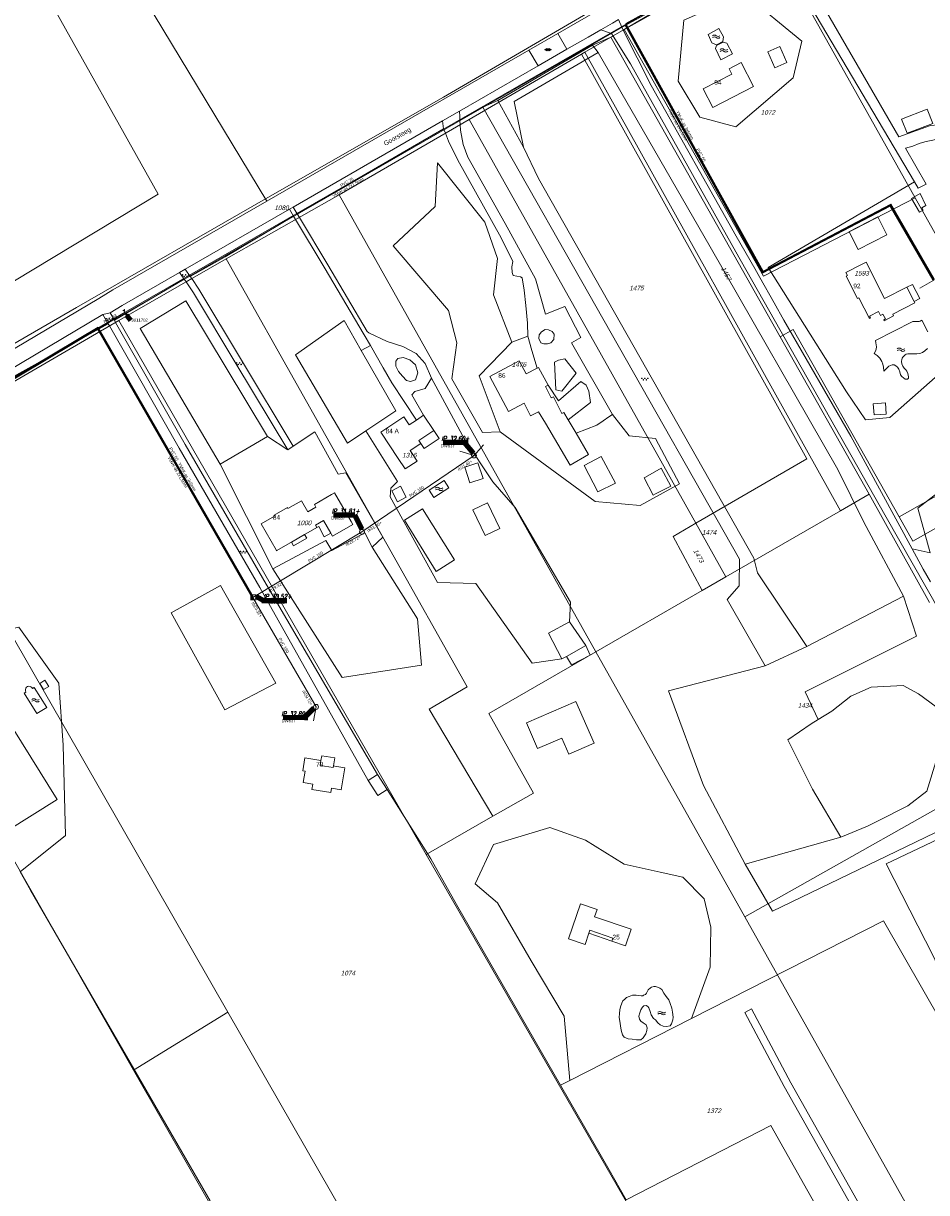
# Model space of a CAD drawing. Header units: metres. Extents: x 172462 to 175458, y 452773 to 455615.
# Tile 13 of 45: x 173136 to 173428, y 454083 to 454462. Entities that reach past the tile are written whole.
import ezdxf
from ezdxf.enums import TextEntityAlignment as Align

# ---------------------------------------------------------------- set-up
doc = ezdxf.new("R2010")
doc.units = ezdxf.units.M
doc.header["$MEASUREMENT"] = 0
for name, pattern in [('DGN Style 2', [107.046567, 64.22794, -42.818627]), ('DGN Style 3', [149.865194, 107.046567, -42.818627]), ('DGN Style 7', [214.093135, 96.341911, -42.818627, 32.11397, -42.818627])]:
    doc.linetypes.add(name, pattern=pattern)
for name, color, linetype, lineweight in [('BGT Ondergrond', 7, 'Continuous', 0), ('DKK ondergrond', 7, 'Continuous', 0), ('DWA BOB (revisie)', 11, 'Continuous', 0), ('DWA hoofdleiding (stramien) (revisie)', 11, 'DGN Style 3', 0), ('DWA IP-putnummer (revisie)', 11, 'Continuous', 0), ('DWA materiaal-diameter (revisie)', 11, 'Continuous', 0), ('DWA put (revisie)', 11, 'Continuous', 0), ('dwa putnummers invoeren', 7, 'Continuous', 0), ('DWA uitlegger (revisie)', 11, 'DGN Style 2', 0), ('Meldgebied', 5, 'Continuous', 40), ('Pers-druk Afsl (revisie)', 30, 'Continuous', 0), ('Pers-druk Afsl nummer (revisie)', 204, 'Continuous', 0), ('Pers-druk hoofdleiding (stramien) (revisie)', 30, 'DGN Style 7', 0), ('Pers-druk IP-putnummer (revisie)', 30, 'Continuous', 0), ('Pers-druk materiaal-diameter (revisie)', 30, 'Continuous', 0), ('Pers-druk put (revisie)', 30, 'Continuous', 0), ('Pers-druk signaleringskabel (revisie)', 3, 'DGN Style 2', 0), ('Pers-druk tekst signaleringkabel (revisie)', 3, 'Continuous', 0), ('Pers-druk tekst voedingskabel (revisie)', 1, 'Continuous', 0), ('Pers-druk voedingkabel (revisie)', 30, 'DGN Style 3', 0)]:
    doc.layers.add(name, color=color, linetype=linetype, lineweight=lineweight)
doc.styles.add('Style-Arial', font='arial.ttf')
doc.styles.add('Style-arial I 0.26180', font='arial.shx', dxfattribs={"oblique": 15})
doc.styles.add('Style-ITALICS', font='ITALICS.shx')
doc.styles.add('Style-WORKING', font='WORKING.shx')
doc.dimstyles.new('CT 1 10', dxfattribs={"dimtxt": 0.02, "dimasz": 0.02, "dimexe": 0.01, "dimexo": 0.0625, "dimgap": 0.01, "dimtad": 1, "dimzin": 3, "dimdsep": 46, "dimtxsty": 'Style-Arial', "dimcen": 0.09, "dimclrd": 1, "dimclre": 1, "dimazin": 3, "dimtfac": 1, "dimtmove": 1, "dimatfit": 1, "dimfxl": 0.01, "dimfxlon": 1, "dimfrac": 2, "dimtolj": 1, "dimtzin": 3, "dimlwd": 13, "dimlwe": 13, "dimarcsym": 0})

# ---------------------------------------------------------------- blocks, each defined once
blk = doc.blocks.new('TerminatorOpen_0.5')
at = {"color": 0, "linetype": 'ByBlock', "lineweight": -2}
for q in [(-1, 0.25), (-1, 0), (-1, -0.25)]:
    blk.add_line((0, 0), q, dxfattribs=at)
blk = doc.blocks.new('afsl')
at = {"layer": 'Pers-druk Afsl (revisie)', "extrusion": (0, 0, -1)}
blk.add_solid([(2, 1), (2, -1), (0, 0)], dxfattribs=at)
at = {"layer": 'Pers-druk Afsl (revisie)'}
blk.add_solid([(0, 0), (2, 1), (2, -1)], dxfattribs=at)
blk = doc.blocks.new('pomp')
at = {"layer": 'Pers-druk put (revisie)', "flags": 128}
blk.add_lwpolyline([(-1.75, 1.75), (1.75, 1.75), (1.75, -1.75)], dxfattribs=at)
at = {"layer": 'Pers-druk put (revisie)', "extrusion": (0, 0, -1)}
blk.add_solid([(1.75, 1.75), (1.75, -1.75), (-1.75, -1.75)], dxfattribs=at)
blk = doc.blocks.new('21_____2')
at = {"layer": 'DWA put (revisie)'}
blk.add_circle((0, 0), 1, dxfattribs=at)
blk = doc.blocks.new('BGT-296')
at = {"layer": 'BGT Ondergrond', "color": 140, "linetype": 'Continuous', "lineweight": 0, "extrusion": (0, 0, -1)}
for centre in [(0.04, -0.026), (0.04, -0.066)]:
    blk.add_arc(centre, 0.0608, 48.8879, 131.1121, dxfattribs=at)
at = {"layer": 'BGT Ondergrond', "color": 140, "linetype": 'Continuous', "lineweight": 0}
for centre in [(0.04, 0.066), (0.04, 0.026)]:
    blk.add_arc(centre, 0.0608, 228.8879, 311.1121, dxfattribs=at)
blk = doc.blocks.new('*U14')
at = {"layer": 'BGT Ondergrond', "color": 7, "linetype": 'Continuous', "lineweight": 0}
for p, q in [((0.057, -0.036), (-0.057, 0.036)), ((-0.052, 0.076), (0.026, 0.026)), ((-0.036, -0.005), (-0.029, 0.087)), ((-0.005, -0.068), (0.005, 0.068)), ((0.029, -0.087), (0.036, 0.005)), ((0.052, -0.076), (-0.026, -0.026))]:
    blk.add_line(p, q, dxfattribs=at)
blk = doc.blocks.new('BGT-270B')
at = {"layer": 'BGT Ondergrond', "color": 7, "linetype": 'Continuous', "lineweight": 0, "xscale": 0.7267220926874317, "yscale": 0.7267220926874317, "zscale": 0.7267220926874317, "rotation": 243.434948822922}
blk.add_blockref('*U14', (0, 0), dxfattribs=at)
blk = doc.blocks.new('*U16')
at = {"layer": 'BGT Ondergrond', "color": 7, "linetype": 'Continuous', "lineweight": 0}
for centre in [(-0.3, 0.35), (0, 0.25), (-0.1, -0.05), (0.1, -0.45), (0.2, -0.15)]:
    blk.add_circle(centre, 0.0447, dxfattribs=at)
blk = doc.blocks.new('BGT-271C_1')
at = {"layer": 'BGT Ondergrond', "color": 7, "linetype": 'Continuous', "lineweight": 0, "xscale": 0.07267220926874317, "yscale": 0.07267220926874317, "zscale": 0.07267220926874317, "rotation": 243.434948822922}
blk.add_blockref('*U16', (0, 0), dxfattribs=at)

msp = doc.modelspace()

# ---------------------------------------------------------------- linework, layer by layer
at = {"layer": 'BGT Ondergrond', "color": 7, "linetype": 'Continuous', "lineweight": 0, "flags": 128}
for points in [[(173330.06, 454459.93), (173379.05, 454487.42)], [(173379.05, 454487.42), (173424.34, 454410.8)], [(173450.49, 454467.36), (173461.67, 454447.41), (173461.66, 454445.4), (173460.81, 454438.91), (173458.59, 454433.11), (173454.26, 454428.09), (173452.14, 454425.8), (173448.73, 454423.89), (173444.65, 454424.46), (173440.95, 454426.31), (173438.33, 454427.52), (173431.99, 454429.18), (173429.57, 454429.05), (173419.28, 454425.32), (173382.4, 454489.29)], [(173166.95, 454483.61), (173214.57, 454404.46)], [(173347.24, 454480.36), (173323.66, 454467.37), (173308.88, 454458.85)], [(173060.72, 454424.87), (173098.81, 454358.16), (173179.43, 454406.75), (173142.4, 454472.95)], [(173387.89, 454456.32), (173369.23, 454471.84), (173349.65, 454463.16), (173347.8, 454443.39), (173354.82, 454431.74)], [(173322.76, 454460.03), (173318.66, 454457.66), (173311.83, 454453.72)], [(173322.76, 454460.03), (173326.57, 454462.22), (173328.56, 454463.32)], [(173326.74, 454458.01), (173326.2, 454458.87), (173322.76, 454460.03)], [(173330.06, 454459.93), (173329.58, 454460.87), (173328.56, 454463.32)], [(173357.53, 454458.47), (173358.74, 454455.79), (173360.24, 454455.17), (173362.27, 454456.2), (173362.54, 454457.74), (173361.01, 454460.41), (173357.53, 454458.47)], [(173308.88, 454458.85), (173299.52, 454453.45)], [(173311.83, 454453.72), (173308.88, 454458.85)], [(173320.1, 454455.05), (173326.74, 454458.01)], [(173326.74, 454458.01), (173326.76, 454457.97), (173332.38, 454448.98), (173366.47, 454388.11), (173414.74, 454302.79), (173459.47, 454224.27), (173483.72, 454181.44), (173499.5, 454153.58)], [(173378.9, 454371.54), (173374.33, 454379.72), (173372.67, 454382.7), (173366.67, 454393.13), (173339.12, 454442.02), (173330.06, 454459.93)], [(173354.82, 454431.74), (173366.46, 454428.6), (173385.12, 454444.49), (173387.89, 454456.32)], [(173299.52, 454453.45), (173214.57, 454404.46)], [(173289.48, 454437.14), (173320.1, 454455.05)], [(173321.92, 454452.71), (173294.67, 454436.84), (173297.71, 454422.02)], [(173299.52, 454453.45), (173302.48, 454448.33)], [(173311.83, 454453.72), (173302.48, 454448.33)], [(173321.92, 454452.71), (173320.1, 454455.05)], [(173358.16, 454389.65), (173321.92, 454452.71)], [(173361.68, 454450.26), (173365.38, 454452.22), (173363.58, 454455.66), (173362.36, 454456), (173360.26, 454454.91), (173359.96, 454453.96), (173361.68, 454450.26)], [(173302.48, 454448.33), (173276.97, 454433.63)], [(173276.97, 454433.63), (173271.56, 454430.5)], [(173276.97, 454433.63), (173277.07, 454431.96), (173277.14, 454430.66)], [(173277.14, 454430.66), (173284.58, 454435.01)], [(173284.58, 454435.01), (173289.48, 454437.14)], [(173284.58, 454435.01), (173367.73, 454288.48), (173367.55, 454279.8), (173363.67, 454275.36), (173376.05, 454253.93)], [(173297.71, 454422.02), (173289.48, 454437.14)], [(173422, 454426.48), (173430.31, 454429.69), (173428.52, 454434.33), (173420.21, 454431.11), (173422, 454426.48)], [(173271.56, 454430.5), (173223.17, 454402.6)], [(173271.83, 454427.96), (173271.56, 454430.5)], [(173277.21, 454429.26), (173277.14, 454430.66)], [(173424.34, 454410.8), (173425.59, 454408.67), (173428.2, 454409.98), (173421.42, 454421.62), (173423.83, 454422.36), (173425.9, 454423.22), (173427.72, 454423.74), (173431.26, 454424.52), (173433.58, 454424.67), (173437.86, 454423.57), (173440.92, 454422.48), (173444.23, 454420.89), (173448.44, 454420.95), (173452.11, 454422.04), (173456.03, 454425.94), (173460.98, 454431.68)], [(173224.48, 454400.41), (173271.83, 454427.96)], [(173271.83, 454427.96), (173272.43, 454426.48)], [(173277.21, 454429.26), (173272.43, 454426.48)], [(173272.43, 454426.48), (173273.46, 454423.93), (173276.46, 454417.8), (173290.55, 454392.63), (173294.28, 454384.94), (173294, 454383.2), (173294.08, 454381.37), (173294.45, 454380.37), (173296.73, 454380), (173297.28, 454379.63), (173298, 454375.6), (173298.53, 454370.67), (173299.06, 454364.91), (173299.14, 454360.79)], [(173279.75, 454418.8), (173278.21, 454422.82), (173277.31, 454427.49), (173277.21, 454429.26)], [(173326.57, 454335.4), (173313.3, 454358.56), (173316.32, 454360.29), (173311.14, 454370.36), (173304.83, 454367.9), (173301.66, 454379.34), (173291.84, 454397.28), (173279.75, 454418.8)], [(173302.61, 454411.83), (173297.71, 454422.02)], [(173288.02, 454374.09), (173289.31, 454385.92), (173285.25, 454397.74), (173269.91, 454416.96), (173269.17, 454402.73), (173255.5, 454389.98), (173273.42, 454369.1), (173276.19, 454358.57), (173274.53, 454346.93), (173284.51, 454329.56), (173290.24, 454329.74)], [(173389.49, 454260.16), (173373.54, 454284.02), (173372.33, 454288.8), (173302.61, 454411.83)], [(173424.34, 454410.8), (173376.99, 454382.96), (173402.31, 454342.68), (173408.46, 454333.67), (173416.34, 454334.4), (173447.53, 454361.89)], [(173214.57, 454404.46), (173164.77, 454375.74), (173160.2, 454372.93), (173069.5, 454319.18), (173027.18, 454294.11), (172855.48, 454188.71), (172845.88, 454182.39), (172844.46, 454181.45)], [(173221.94, 454401.88), (173188.21, 454382.43)], [(173189.78, 454380.13), (173201.08, 454386.5), (173223.29, 454399.63)], [(173223.17, 454402.6), (173221.94, 454401.88)], [(173223.29, 454399.63), (173221.94, 454401.88)], [(173223.17, 454402.6), (173224.48, 454400.41)], [(173223.29, 454399.63), (173223.95, 454398.53)], [(173225.19, 454399.24), (173224.48, 454400.41)], [(173223.95, 454398.53), (173225.19, 454399.24)], [(173223.95, 454398.53), (173233.2, 454383.12), (173246.14, 454361.14), (173248.15, 454357.67)], [(173267.93, 454347.18), (173265.85, 454351.85), (173262.94, 454355.15), (173258.65, 454357.36), (173253.63, 454359.02), (173247.61, 454361.87), (173247.15, 454362.24), (173234.42, 454383.84), (173225.19, 454399.24)], [(173420.77, 454276.49), (173407.91, 454300.44), (173399.58, 454317.51), (173358.16, 454389.65)], [(173186.38, 454381.38), (173167.8, 454370.66), (173163.9, 454368.26)], [(173188.21, 454382.43), (173186.38, 454381.38)], [(173187.88, 454379.19), (173186.38, 454381.38)], [(173188.21, 454382.43), (173189.78, 454380.13)], [(173165.23, 454365.94), (173187.88, 454379.19)], [(173187.88, 454379.19), (173188.46, 454378.33)], [(173190.29, 454379.38), (173188.46, 454378.33)], [(173188.46, 454378.33), (173190.87, 454374.8), (173204.57, 454351.87), (173221.46, 454323.94)], [(173190.29, 454379.38), (173189.78, 454380.13)], [(173223.2, 454325.12), (173206.37, 454352.95), (173192.64, 454375.93), (173190.29, 454379.38)], [(173424.25, 454371.96), (173426.15, 454372.93), (173423.69, 454377.54), (173421.86, 454376.62)], [(173293.93, 454358.76), (173288.02, 454374.09)], [(173214.85, 454328.27), (173188.42, 454372.24), (173173.64, 454363.19)], [(173423.61, 454291.83), (173403.76, 454328.32), (173382.03, 454365.94), (173378.9, 454371.54)], [(173161.55, 454367.74), (173126.18, 454346.81), (173072.89, 454315.11)], [(173163.9, 454368.26), (173161.55, 454367.74)], [(173163.24, 454364.77), (173161.55, 454367.74)], [(173163.9, 454368.26), (173165.23, 454365.94)], [(173165.64, 454365.21), (173165.23, 454365.94)], [(173245.21, 454356.06), (173239.61, 454365.78), (173223.9, 454354.69), (173240.72, 454326.05), (173246.72, 454330.07)], [(173428.65, 454362.14), (173426.8, 454365.9), (173426.23, 454365.63), (173425.91, 454365.5), (173425.61, 454365.46), (173424.04, 454365.49), (173423.81, 454365.46), (173423.58, 454365.38), (173411.77, 454359.3)], [(173074.74, 454312.89), (173088.99, 454321.78), (173094.8, 454325.23), (173097.89, 454328.22), (173117.14, 454339.1), (173163.24, 454364.77)], [(173163.24, 454364.77), (173163.65, 454364.05)], [(173165.64, 454365.21), (173163.65, 454364.05)], [(173163.65, 454364.05), (173186.19, 454324.5), (173212.37, 454279.28), (173247.46, 454216.75)], [(173250.48, 454218.67), (173214.38, 454280.42), (173188.19, 454325.65), (173165.64, 454365.21)], [(173173.64, 454363.19), (173199.51, 454319.21)], [(173306.56, 454358.56), (173307.54, 454359.67), (173307.64, 454361.41), (173307, 454362.23), (173305.82, 454362.78), (173304.72, 454362.88), (173303.53, 454362.15), (173302.8, 454361.15), (173302.7, 454359.96), (173303.34, 454358.59), (173304.34, 454358.31), (173305.53, 454358.22), (173306.56, 454358.56)], [(173248.15, 454357.67), (173245.21, 454356.06)], [(173248.15, 454357.67), (173252.28, 454350.48), (173255.15, 454345.67), (173263.04, 454333.54)], [(173293.93, 454358.76), (173283.4, 454347.85), (173290.24, 454329.74)], [(173299.14, 454360.79), (173293.93, 454358.76)], [(173299.14, 454360.79), (173300.41, 454356.13), (173302.17, 454350.38)], [(173411.77, 454359.3), (173411.89, 454358.62), (173411.99, 454357.98), (173412.02, 454357.25), (173411.94, 454356.48), (173411.78, 454355.83), (173411.36, 454355.16), (173412.26, 454354.52), (173412.7, 454354.08), (173413.15, 454353.58), (173413.52, 454353.09), (173413.83, 454352.56), (173414.17, 454351.7), (173414.34, 454350.71), (173414.49, 454349.44), (173416.11, 454351.03), (173416.58, 454351.28), (173417.09, 454351.43), (173417.76, 454351.44), (173418.36, 454351.17), (173418.86, 454350.71), (173419.3, 454350.06), (173419.57, 454349.18), (173419.81, 454348.26), (173420.24, 454347.7), (173420.82, 454347.19), (173421.34, 454346.82), (173421.76, 454346.79), (173422.11, 454346.84), (173422.43, 454347.14), (173422.43, 454347.57), (173422.28, 454348.06), (173422.17, 454348.62), (173422.04, 454349.16), (173421.9, 454349.44), (173421.59, 454349.79), (173421.01, 454350.38), (173420.61, 454350.99), (173420.27, 454351.75), (173420.17, 454352.58), (173420.24, 454353.17), (173420.39, 454353.6), (173420.64, 454353.97), (173420.9, 454354.31), (173421.35, 454354.68), (173421.72, 454354.91), (173422.18, 454355.03), (173422.74, 454355.06), (173423.88, 454355), (173425.14, 454355.03), (173426.13, 454355.14), (173426.95, 454355.49), (173427.77, 454356.02), (173428.54, 454356.77)], [(173245.21, 454356.06), (173256.42, 454336.58), (173246.72, 454330.07)], [(173262.73, 454346.56), (173263.56, 454348.84), (173262.75, 454351.41), (173260.92, 454353.06), (173258.73, 454353.79), (173257, 454353.53), (173256.45, 454352.61), (173256.44, 454350.97), (173257.26, 454349.32), (173258.53, 454347.76), (173259.81, 454346.39), (173261.18, 454346.02), (173262.73, 454346.56)], [(173308.23, 454343.31), (173310.14, 454342.94), (173314.82, 454348.78), (173311.09, 454353.36), (173309.08, 454353), (173307.8, 454352.27), (173308.23, 454343.31)], [(173265.37, 454335.1), (173261.62, 454341.72), (173262.54, 454342.82), (173265.92, 454343.81), (173267.94, 454347.15), (173267.93, 454347.18)], [(173287.84, 454313.55), (173278.6, 454327.34), (173267.93, 454347.18)], [(173305.74, 454344.85), (173309.13, 454339.74), (173316.28, 454346.03), (173318.01, 454344.84), (173318.92, 454342.91), (173319.45, 454339.26), (173312.24, 454333.6)], [(173314.76, 454329.3), (173321.44, 454331.85), (173323.52, 454333.29), (173325.34, 454334.55), (173326.57, 454335.4)], [(173340.5, 454327.53), (173332, 454328.45), (173326.57, 454335.4)], [(173214.85, 454328.27), (173199.51, 454319.21)], [(173221.46, 454323.94), (173214.85, 454328.27)], [(173240.16, 454316.44), (173237.76, 454316.07), (173230.18, 454329.74), (173223.2, 454325.12)], [(173246.72, 454330.07), (173256.98, 454313.67), (173254.76, 454311.45), (173254.58, 454308.68), (173269.91, 454280.96), (173282.29, 454280.59), (173300.59, 454254.72), (173310.2, 454256.14)], [(173264.46, 454326), (173265.55, 454324.36), (173270.43, 454327.54)], [(173270.43, 454327.54), (173268.65, 454330.2)], [(173290.24, 454329.74), (173320.91, 454307.2), (173335.51, 454305.91), (173348.26, 454312.93), (173340.5, 454327.53)], [(173221.46, 454323.94), (173223.2, 454325.12)], [(173472.07, 454320.83), (173456.63, 454323.46), (173440, 454316.26), (173425.41, 454304.98), (173429.47, 454290.58)], [(173199.51, 454319.21), (173216.59, 454285.37)], [(173248.75, 454292.35), (173252.17, 454295.56), (173240.16, 454316.44)], [(173282.93, 454319.65), (173278.75, 454318.29), (173280.39, 454313.21), (173284.63, 454314.6), (173282.93, 454319.65)], [(173272.04, 454314.01), (173267.2, 454310.84), (173268.75, 454308.47), (173273.59, 454311.64), (173272.04, 454314.01)], [(173312.66, 454268.13), (173312.97, 454274.5), (173295.04, 454305.17), (173287.84, 454313.55)], [(173286.07, 454306.72), (173281.37, 454304.46), (173285.37, 454296.13), (173290.07, 454298.39), (173286.07, 454306.72)], [(173233.23, 454295.72), (173235.33, 454296.92), (173233, 454300.98)], [(173230.82, 454298.7), (173231.41, 454299.02), (173233.23, 454295.72)], [(173216.59, 454285.37), (173233.78, 454294.51), (173235.66, 454291.28), (173246.35, 454297.03), (173248.75, 454292.35)], [(173226.86, 454296.42), (173222.62, 454293.98), (173223.29, 454292.83), (173227.53, 454295.27), (173226.86, 454296.42)], [(173216.59, 454285.37), (173239.05, 454250.1), (173264.74, 454254.17), (173263.44, 454269.14), (173248.75, 454292.35)], [(173423.61, 454291.83), (173427.21, 454285.21), (173429.54, 454281.13)], [(173429.47, 454290.58), (173423.61, 454291.83)], [(173183.62, 454271.1), (173201.01, 454239.63), (173217.51, 454248.34), (173199.59, 454279.91)], [(173199.59, 454279.91), (173183.62, 454271.1)], [(173393.2, 454236.47), (173388.94, 454245.45), (173425.05, 454263.52), (173420.77, 454276.49)], [(173420.77, 454276.49), (173389.49, 454260.16)], [(173134.75, 454187.14), (173149.43, 454198.96), (173148.69, 454228.16), (173147.21, 454248.3), (173134.28, 454266.41), (173116.35, 454262.53), (173106.4, 454272.44)], [(173376.05, 454253.93), (173389.49, 454260.16)], [(173376.05, 454253.93), (173344.75, 454245.85), (173356.02, 454215.18), (173369.5, 454189.67)], [(173136.04, 454245.07), (173140.16, 454238.49), (173143.42, 454240.4), (173139.32, 454246.94), (173138.77, 454246.6), (173138.51, 454246.93), (173138.24, 454247.11), (173137.92, 454247.25), (173137.54, 454247.31), (173137.11, 454247.19), (173136.79, 454246.97), (173136.56, 454246.65), (173136.46, 454246.22), (173136.48, 454245.77), (173136.57, 454245.42), (173136.04, 454245.07)], [(173431.69, 454224.24), (173432.02, 454235.23), (173431.35, 454240.57), (173425.69, 454244.85), (173420.66, 454247.5), (173410.34, 454246.97), (173403.73, 454244.06), (173397.64, 454239.17), (173393.2, 454236.47)], [(173400.55, 454198.42), (173391.29, 454213.9), (173383.37, 454229.9), (173390.89, 454235.07), (173393.2, 454236.47)], [(173232.38, 454224.74), (173232.13, 454223.24)], [(173236.17, 454221.45), (173236.6, 454224.05), (173232.38, 454224.74)], [(173400.55, 454198.42), (173409.2, 454201.91), (173412.14, 454203.42), (173422.19, 454208.58), (173428.35, 454213.24), (173431.69, 454224.24)], [(173253.57, 454213.81), (173267.76, 454191.38), (173276.04, 454176.56)], [(173358.24, 454156.24), (173358.42, 454169.17), (173356.2, 454178.41), (173349.37, 454185.43), (173341.98, 454187.09), (173330.34, 454189.68), (173317.77, 454197.44), (173306.31, 454201.51), (173288.02, 454195.96), (173282.11, 454183.21), (173289.31, 454177.12), (173300.22, 454158.27), (173310.93, 454140.34), (173312.72, 454119.57)], [(173430.94, 454199.77), (173378.4, 454174.42), (173369.5, 454189.67)], [(173369.5, 454189.67), (173400.55, 454198.42)], [(173432.02, 454197.75), (173415.19, 454189.75), (173430.52, 454159.76), (173433.35, 454153.6), (173438.85, 454149.93), (173448.18, 454149.27), (173468.84, 454145.6), (173469.67, 454148.44), (173468.95, 454166.48)], [(173196.28, 454080.53), (173138.06, 454181.23), (173134.75, 454187.14)], [(173276.04, 454176.56), (173309.71, 454118.04)], [(173319.27, 454168.22), (173318.94, 454167.26), (173318.94, 454167.26)], [(173483.94, 454049.66), (173414.37, 454171.24), (173352.12, 454139.6)], [(173318.94, 454167.26), (173326.32, 454164.72)], [(173352.12, 454139.6), (173358.24, 454156.24)], [(173334.27, 454147.21), (173333.09, 454147.21), (173332, 454146.77), (173331.05, 454146.39), (173330.54, 454145.91), (173329.96, 454145.3), (173329.58, 454144.54), (173329.17, 454143.45), (173328.98, 454142.43), (173328.85, 454141.25), (173328.75, 454139.95), (173328.94, 454138.7), (173329.17, 454137.27), (173329.42, 454135.8), (173329.84, 454134.37), (173330.32, 454133.6), (173331.69, 454133), (173332.93, 454132.87), (173334.33, 454132.71), (173335.7, 454132.74), (173336.5, 454133.35), (173337.33, 454134.65), (173337.71, 454135.74), (173337.81, 454136.6), (173337.49, 454137.52), (173336.5, 454138.16), (173335.77, 454138.73), (173335.26, 454139.37), (173335.13, 454140.39), (173335.42, 454141.44), (173335.77, 454142.43), (173336.24, 454143.29), (173336.72, 454143.74), (173337.42, 454143.84), (173338, 454143.52), (173338.32, 454143.04), (173338.76, 454141.89), (173339.11, 454140.77), (173339.85, 454139.63), (173340.48, 454139.21), (173341.25, 454138.26), (173342.05, 454137.59), (173342.94, 454137.11), (173344.05, 454136.98), (173345.2, 454137.2), (173345.68, 454137.91), (173346.1, 454139.15), (173346.22, 454140.07), (173346, 454141.67), (173345.74, 454142.94), (173345.27, 454144.47), (173344.82, 454145.62), (173343.96, 454146.74), (173343.23, 454147.88), (173342.59, 454148.97), (173341.86, 454149.48), (173341.12, 454149.76), (173340.48, 454149.96), (173339.91, 454149.96), (173339.21, 454149.8), (173338.83, 454149.51), (173338.16, 454148.9), (173337.84, 454148.23), (173337.55, 454147.79), (173337.2, 454147.41), (173336.66, 454147.18), (173336.4, 454146.96), (173335.8, 454146.96), (173335.13, 454147.09), (173334.27, 454147.21)], [(173371.6, 454142.74), (173369.46, 454141.6), (173382.2, 454117.6)], [(173442.98, 454021.85), (173440.88, 454023.23), (173437.91, 454026.22), (173437.42, 454026.71), (173430.69, 454037.51), (173416.78, 454061.12), (173384.33, 454118.76), (173371.6, 454142.74)], [(173312.72, 454119.57), (173352.12, 454139.6)], [(173312.72, 454119.57), (173309.71, 454118.04)], [(173309.71, 454118.04), (173325.49, 454090.62), (173330.99, 454080.88)], [(173382.2, 454117.6), (173406.07, 454075.19)], [(173330.99, 454080.88), (173377.87, 454104.94), (173397.45, 454070.08), (173406.07, 454075.19)]]:
    msp.add_lwpolyline(points, dxfattribs=at)
at = {"layer": 'BGT Ondergrond', "color": 7, "linetype": 'Continuous', "lineweight": 13, "flags": 128}
for points in [[(173376.84, 454452.91), (173379.13, 454447.7), (173383.06, 454449.43), (173380.77, 454454.64), (173376.84, 454452.91)], [(173368.25, 454449.38), (173364.32, 454447.35), (173365.18, 454445.7), (173355.92, 454440.92), (173359.03, 454434.89), (173372.21, 454441.7), (173368.25, 454449.38)], [(173426.17, 454406.93), (173423.37, 454405.41), (173425.99, 454400.98)], [(173425.99, 454400.98), (173427.18, 454401.61), (173426.76, 454402.3), (173428.04, 454403.09), (173426.17, 454406.93)], [(173406.09, 454388.83), (173415.42, 454393.61), (173412.46, 454399.38), (173403.13, 454394.6), (173403.17, 454394.52)], [(173403.17, 454394.52), (173406.09, 454388.83)], [(173408.69, 454384.7), (173406.99, 454383.84), (173402.18, 454381.39), (173402.69, 454380.4), (173402.2, 454380.15), (173405.88, 454372.97), (173406.37, 454373.22), (173409.8, 454366.52), (173410.08, 454366.66), (173409.79, 454367.24), (173412.69, 454368.73), (173413.33, 454367.47), (173414.17, 454367.9), (173414.97, 454366.33), (173414.41, 454366.04), (173414.56, 454365.75), (173417.6, 454367.31), (173417.33, 454367.85), (173424.48, 454371.51), (173424.25, 454371.96)], [(173414.7, 454372.95), (173408.69, 454384.7)], [(173421.86, 454376.62), (173414.7, 454372.95)], [(173424.25, 454371.96), (173421.86, 454376.62)], [(173314.76, 454329.3), (173318.81, 454322.41), (173312.82, 454318.89), (173304.82, 454332.53), (173302.63, 454336.25), (173300, 454334.92), (173297.91, 454339.05), (173292.89, 454336.35), (173286.81, 454347.62), (173296.36, 454352.77), (173298.66, 454348.49), (173302.17, 454350.38)], [(173302.17, 454350.38), (173302.63, 454350.63), (173305.74, 454344.85)], [(173305.74, 454344.85), (173304.88, 454344.39)], [(173304.88, 454344.39), (173306.74, 454340.71), (173307.42, 454341.06), (173310.16, 454335.66), (173310.81, 454336.04), (173312.24, 454333.6)], [(173411.02, 454338.84), (173411.26, 454335.22), (173415.17, 454335.47), (173414.94, 454339.09), (173411.02, 454338.84)], [(173263.04, 454333.54), (173265.37, 454335.1)], [(173265.37, 454335.1), (173268.65, 454330.2)], [(173264.46, 454326), (173261.03, 454323.7), (173263.35, 454320.23), (173259.43, 454317.73), (173257.17, 454321.11), (173251.5, 454329.59), (173258.96, 454334.59), (173260.7, 454331.98), (173263.04, 454333.54)], [(173312.24, 454333.6), (173314.76, 454329.3)], [(173268.65, 454330.2), (173263.81, 454326.96)], [(173263.81, 454326.96), (173264.46, 454326)], [(173322.94, 454321.77), (173317.39, 454318.84), (173321.79, 454310.34), (173327.49, 454313.15), (173322.94, 454321.77)], [(173337.23, 454315.03), (173336.78, 454314.78), (173339.76, 454309.2), (173340.53, 454309.6), (173345.45, 454312.17), (173342.36, 454317.93), (173337.23, 454315.03)], [(173235.58, 454309.44), (173230.03, 454306.2), (173230.54, 454305.29), (173227.91, 454303.8), (173225.83, 454307.41), (173221.46, 454304.89), (173221.3, 454305.18), (173217, 454302.74), (173217.15, 454302.46), (173212.77, 454299.95), (173217.62, 454291.47), (173217.78, 454291.19), (173217.9, 454291.26), (173230.82, 454298.7)], [(173233, 454300.98), (173235.89, 454295.95), (173242.45, 454299.73), (173241.91, 454300.68), (173236.57, 454310.02), (173235.58, 454309.44)], [(173256.9, 454307.1), (173259.71, 454308.52), (173257.9, 454312.08), (173255.1, 454310.66)], [(173255.1, 454310.66), (173256.9, 454307.1)], [(173265.04, 454304.84), (173259.23, 454301.14), (173269.49, 454284.51), (173275.42, 454288.22)], [(173275.42, 454288.22), (173265.04, 454304.84)], [(173230.82, 454298.7), (173230.39, 454299.44), (173233, 454300.98)], [(173310.2, 454256.14), (173305.79, 454264.51), (173312.66, 454268.13)], [(173312.66, 454268.13), (173317.95, 454260.48)], [(173317.95, 454260.48), (173319.31, 454257.37)], [(173311.64, 454256.94), (173310.2, 454256.14)], [(173319.31, 454257.37), (173313.33, 454254.19), (173311.64, 454256.94)], [(173141.08, 454248.19), (173142.33, 454246.21), (173143.99, 454247.25), (173142.74, 454249.24), (173141.08, 454248.19)], [(173302.33, 454227.12), (173310.17, 454230.5), (173312.46, 454225.24), (173320.66, 454228.81), (173314.69, 454242.39), (173298.71, 454235.39)], [(173298.71, 454235.39), (173302.33, 454227.12)], [(173232.13, 454223.24), (173226.92, 454224.1), (173226.24, 454219.93)], [(173236.17, 454221.45), (173236.09, 454220.96), (173231.87, 454221.65), (173232.13, 454223.24)], [(173239.86, 454220.85), (173236.68, 454221.37), (173236.17, 454221.45)], [(173226.24, 454219.93), (173227.03, 454219.81), (173226.41, 454216.08), (173229.48, 454215.57), (173229.19, 454213.84), (173235.35, 454212.83), (173235.58, 454214.22), (173238.69, 454213.71), (173239.86, 454220.85)], [(173247.46, 454216.75), (173250.48, 454218.67)], [(173250.48, 454218.67), (173253.57, 454213.81)], [(173253.57, 454213.81), (173250.56, 454211.89), (173247.46, 454216.75)], [(173332.57, 454168.56), (173320.79, 454172.61), (173321.61, 454174.99), (173316.25, 454176.81), (173312.36, 454165.46), (173317.69, 454163.62), (173318.94, 454167.26)], [(173318.94, 454167.26), (173319.27, 454168.22)], [(173319.27, 454168.22), (173326.65, 454165.68), (173326.32, 454164.72)], [(173330.73, 454163.21), (173332.57, 454168.56)], [(173326.32, 454164.72), (173330.73, 454163.21)]]:
    msp.add_lwpolyline(points, dxfattribs=at)
at = {"layer": 'BGT Ondergrond', "color": 7, "linetype": 'DGN Style 2', "lineweight": 0, "flags": 128}
msp.add_lwpolyline([(173317.95, 454260.48), (173311.64, 454256.94)], dxfattribs=at)
at = {"layer": 'DKK ondergrond', "color": 6, "linetype": 'Continuous', "lineweight": 0, "flags": 128}
for points in [[(172845.92, 454182.44), (172934.76, 454239.48), (172987.87, 454273.29), (173033.48, 454301.48), (173087.71, 454332.19), (173152.94, 454370.03), (173214.18, 454405.22), (173271.8, 454438.24), (173385.82, 454504.84)], [(173376.38, 454487.19), (173330.36, 454460.11)], [(173390.51, 454466.37), (173424.57, 454405.61)], [(173330.36, 454460.11), (173326.03, 454457.6)], [(173375.42, 454380.15), (173330.36, 454460.11)], [(173326.03, 454457.6), (173317.65, 454452.73)], [(173380.84, 454360.51), (173326.03, 454457.6)], [(173317.65, 454452.73), (173316.54, 454452.08)], [(173317.65, 454452.73), (173400.37, 454304.15)], [(173316.54, 454452.08), (173280.18, 454430.98)], [(173316.54, 454452.08), (173389.55, 454320.95), (173353.58, 454300.14)], [(173280.18, 454430.98), (173238.03, 454406.51)], [(173280.18, 454430.98), (173353.58, 454300.14)], [(173238.03, 454406.51), (173201.47, 454385.81)], [(173238.03, 454406.51), (173321.18, 454258.47)], [(173375.42, 454380.15), (173424.57, 454405.61)], [(173424.57, 454405.61), (173460.63, 454341.29)], [(173201.47, 454385.81), (173166.65, 454365.8)], [(173201.47, 454385.81), (173279.47, 454247.06)], [(173166.65, 454365.8), (173125.94, 454342.11), (173096.69, 454325.26)], [(173166.65, 454365.8), (173266.26, 454192.76)], [(173419.39, 454302.15), (173385.13, 454362.93), (173380.84, 454360.51)], [(173409.64, 454309.49), (173380.84, 454360.51)], [(173467.35, 454329.18), (173444.14, 454316.1), (173419.39, 454302.15)], [(173096.69, 454325.26), (173201.98, 454141.67)], [(173471.71, 454321.31), (173449.22, 454308.63), (173423.81, 454294.31)], [(173409.64, 454309.49), (173400.37, 454304.15)], [(173429.27, 454274.43), (173409.64, 454309.49)], [(173400.37, 454304.15), (173363.32, 454282.77)], [(173423.81, 454294.31), (173419.39, 454302.15)], [(173353.58, 454300.14), (173346.17, 454295.85)], [(173353.58, 454300.14), (173363.32, 454282.77)], [(173355.65, 454278.35), (173346.17, 454295.85)], [(173363.32, 454282.77), (173355.65, 454278.35)], [(173355.65, 454278.35), (173321.18, 454258.47)], [(173321.18, 454258.47), (173286.5, 454238.47)], [(173321.18, 454258.47), (173369.41, 454172.61)], [(173279.47, 454247.06), (173267.21, 454239.87)], [(173129.68, 454237.98), (173146.74, 454210.56), (173130.53, 454200.48)], [(173267.21, 454239.87), (173287.86, 454205.17)], [(173286.5, 454238.47), (173300.99, 454212.68), (173287.86, 454205.17)], [(173458.22, 454222.74), (173369.41, 454172.61)], [(173287.86, 454205.17), (173266.26, 454192.76)], [(173128.03, 454198.92), (173171.45, 454122.9)], [(173266.26, 454192.76), (173386.22, 453984.37)], [(173369.41, 454172.61), (173453.67, 454022.61)], [(173201.98, 454141.67), (173171.45, 454122.9)], [(173201.98, 454141.67), (173315.26, 453944.14)], [(173171.45, 454122.9), (173197.84, 454076.69)]]:
    msp.add_lwpolyline(points, dxfattribs=at)
at = {"layer": 'DWA hoofdleiding (stramien) (revisie)', "linetype": 'Continuous'}
for p, q in [((173245.43, 454297.33), (173281.72, 454322.09)), ((173210.13, 454276.05), (173245.43, 454297.33)), ((173210.13, 454276.05), (173230.56, 454240.59))]:
    msp.add_line(p, q, dxfattribs=at)
at = {"layer": 'DWA uitlegger (revisie)', "linetype": 'Continuous'}
for p, q in [((173430.68, 454378.89), (173426.12, 454376.29)), ((173284.82, 454325.5), (173281.72, 454322.09)), ((173277.13, 454323.44), (173281.72, 454322.09)), ((173230.56, 454240.59), (173229.68, 454236.05))]:
    msp.add_line(p, q, dxfattribs=at)
at = {"layer": 'Meldgebied'}
msp.add_rational_spline([(173886.48, 454940.1), (173810.66, 454919.59), (173735.88, 454895.58), (173559.06, 454831.42), (173382.23, 454767.25), (173335.51, 454752.28), (173297.91, 454720.75), (173118.26, 454570.12), (172938.61, 454419.49), (172892.93, 454381.19), (172869.45, 454326.4), (172868.91, 454325.14), (172868.37, 454323.89), (172831.65, 454238.2), (172859.99, 454149.4), (172864.32, 454135.82), (172868.66, 454122.25), (172882.72, 454078.19), (172911.6, 454042.08), (172988.36, 453946.14), (173065.12, 453850.19), (173127.84, 453771.79), (173227.37, 453758.55), (173396.88, 453662.15), (173566.39, 453565.75), (173645.01, 453555.29), (173715.29, 453592.07), (174010.54, 453746.62), (174305.79, 453901.16), (174311.32, 453912.56), (174316.86, 453923.96), (174363.66, 454020.32), (174326.18, 454120.66), (174295.84, 454201.89), (174265.51, 454283.12), (174258.12, 454302.89), (174254.16, 454323.62), (174225.24, 454474.75), (174196.33, 454625.88), (174183.22, 454694.4), (174207.49, 454759.81), (174234.51, 454832.64), (174261.53, 454905.48), (174241.08, 454927.44), (174220.63, 454949.4), (174119.41, 455040.82), (173987.76, 455005.2), (173937.12, 454972.65), (173886.48, 454940.1)], [1, 0.99973656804, 1, 1, 1, 0.981280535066, 1, 1, 1, 0.972729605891, 1, 1, 1, 0.936980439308, 1, 1, 1, 0.983319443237, 1, 1, 1, 0.92795740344, 1, 1, 1, 0.953173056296, 1, 1, 1, 1, 1, 0.919180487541, 1, 1, 1, 0.996456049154, 1, 1, 1, 0.963201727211, 1, 1, 1, 1, 1, 0.877857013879, 1, 1, 1], degree=2, knots=[0, 0, 0, 0.045455, 0.045455, 0.090909, 0.090909, 0.136364, 0.136364, 0.181818, 0.181818, 0.227273, 0.227273, 0.272727, 0.272727, 0.318182, 0.318182, 0.363636, 0.363636, 0.409091, 0.409091, 0.454545, 0.454545, 0.5, 0.5, 0.545455, 0.545455, 0.590909, 0.590909, 0.613636, 0.613636, 0.636364, 0.636364, 0.681818, 0.681818, 0.727273, 0.727273, 0.772727, 0.772727, 0.818182, 0.818182, 0.863636, 0.863636, 0.886364, 0.886364, 0.909091, 0.909091, 0.954545, 0.954545, 1, 1, 1], dxfattribs=at)
at = {"layer": 'Pers-druk hoofdleiding (stramien) (revisie)', "linetype": 'Continuous'}
for p, q in [((173346.19, 454470.34), (173330.75, 454461.71)), ((173330.75, 454461.71), (173168.75, 454368.47)), ((173159.92, 454363.34), (173076.41, 454313.53)), ((173159.92, 454363.34), (173210.13, 454276.05))]:
    msp.add_line(p, q, dxfattribs=at)
at = {"layer": 'Pers-druk hoofdleiding (stramien) (revisie)', "linetype": 'Continuous', "flags": 128}
for points in [[(173330.75, 454461.71), (173375.21, 454381.44), (173416.59, 454403.23), (173430.68, 454378.89)], [(173168.75, 454368.47), (173159.92, 454363.34)]]:
    msp.add_lwpolyline(points, dxfattribs=at)
at = {"layer": 'Pers-druk signaleringskabel (revisie)', "linetype": 'Continuous', "flags": 128}
for points in [[(172907.23, 454135.41), (172907.23, 454135.41), (172907.32, 454135.75), (172877.23, 454188.63), (172878.76, 454193.2), (172976.28, 454252.8), (173002.03, 454268.54), (173076.37, 454313.21), (173076.54, 454313.31), (173159.83, 454363), (173168.88, 454368.25), (173330.65, 454461.37), (173330.87, 454461.49), (173346.1, 454470), (173421.11, 454511.93), (173461.64, 454533.92), (173461.86, 454534.04), (173551.3, 454582.57), (173551.51, 454582.68), (173582.4, 454599.44), (173632.11, 454624.54), (173633.15, 454625.04), (173738.52, 454676.12)], [(173330.65, 454461.37), (173375.11, 454381.11), (173416.49, 454402.89), (173430.34, 454378.98), (173430.68, 454378.89), (173430.68, 454378.89)], [(173159.83, 454363), (173209.79, 454276.14), (173210.13, 454276.05), (173210.13, 454276.05)]]:
    msp.add_lwpolyline(points, dxfattribs=at)
at = {"layer": 'Pers-druk voedingkabel (revisie)', "linetype": 'Continuous', "flags": 128}
for points in [[(173459.67, 454532.91), (173459.45, 454533.3), (173420.87, 454512.37), (173346.27, 454470.67), (173330.85, 454462.05), (173375.31, 454381.78), (173416.68, 454403.56), (173430.77, 454379.23), (173430.68, 454378.89), (173430.68, 454378.89)], [(173210.13, 454276.05), (173210.13, 454276.05), (173210.22, 454276.39), (173160.14, 454363.47), (173160.01, 454363.69), (173080.85, 454316.47), (173080.79, 454316.58)]]:
    msp.add_lwpolyline(points, dxfattribs=at)

# ---------------------------------------------------------------- block references
at = {"layer": 'BGT Ondergrond', "color": 7, "linetype": 'Continuous', "lineweight": 0}
for name, p, xscale, yscale, zscale in [('BGT-296', (173360.17, 454457.79), 15, 15, 15), ('BGT-270B', (173305.68, 454453.59), 15, 15, 15), ('BGT-296', (173362.67, 454453.35), 15, 15, 15), ('BGT-271C_1', (173188.33, 454380.38), 30, 30, 30), ('BGT-271C_1', (173163.6, 454366.17), 30, 30, 30), ('BGT-296', (173420.01, 454356.35), 15, 15, 15), ('BGT-271C_1', (173205.83, 454351.83), 30, 30, 30), ('BGT-271C_1', (173337.04, 454346.83), 30, 30, 30), ('BGT-296', (173270.4, 454311.24), 15, 15, 15), ('BGT-271C_1', (173207.06, 454290.75), 30, 30, 30), ('BGT-296', (173139.73, 454242.74), 15, 15, 15), ('BGT-296', (173342.49, 454141.33), 15, 15, 15)]:
    msp.add_blockref(name, p, dxfattribs=dict(at, xscale=xscale, yscale=yscale, zscale=zscale))
at = {"layer": 'DWA put (revisie)', "xscale": 0.7999981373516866, "yscale": 0.7999981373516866, "zscale": 0.7999981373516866}
for p in [(173281.72, 454322.09), (173245.43, 454297.33), (173230.56, 454240.59)]:
    msp.add_blockref('21_____2', p, dxfattribs=at)
at = {"layer": 'Pers-druk Afsl (revisie)', "xscale": 0.5, "yscale": 0.5, "zscale": 0.5, "rotation": 300.7524596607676}
msp.add_blockref('afsl', (173168.75, 454368.47), dxfattribs=at)
at = {"layer": 'Pers-druk Afsl nummer (revisie)', "xscale": 1.25, "yscale": 1.25, "zscale": 1.25, "rotation": 129.7842542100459}
msp.add_blockref('TerminatorOpen_0.5', (173169.16, 454367.55), dxfattribs=at)
at = {"layer": 'Pers-druk IP-putnummer (revisie)', "xscale": 1.5, "yscale": 1.5, "zscale": 1.5, "rotation": 151.1044529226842}
msp.add_blockref('TerminatorOpen_0.5', (173211.01, 454276.5), dxfattribs=at)
at = {"layer": 'Pers-druk put (revisie)', "xscale": 0.5, "yscale": 0.5, "zscale": 0.5}
msp.add_blockref('pomp', (173210.13, 454276.05), dxfattribs=at)

# ---------------------------------------------------------------- texts
at = {"layer": 'BGT Ondergrond', "color": 7, "linetype": 'Continuous', "lineweight": 0, "style": 'Style-Arial'}
for s, p in [('94  ', (173361.31, 454443)), ('92  ', (173406.31, 454377)), ('86  ', (173291.33, 454348)), ('84 A ', (173255.51, 454330)), ('84  ', (173218.31, 454302)), ('78  ', (173232.34, 454222)), ('25  ', (173328.34, 454166))]:
    msp.add_text(s, height=1.5, dxfattribs=at).set_placement(p, align=Align.MIDDLE_CENTER)
msp.add_text('Goorsteeg', height=1.5, rotation=29.9721, dxfattribs=at).set_placement((173256.88, 454425.45), align=Align.MIDDLE_CENTER)
at = {"layer": 'DKK ondergrond', "color": 6, "linetype": 'Continuous', "lineweight": 0, "style": 'Style-arial I 0.26180', "oblique": 15}
for s, p in [('1072', (173376.87, 454433.23)), ('1080', (173219.35, 454402.34)), ('1593', (173407.24, 454381.13)), ('1475', (173334.3, 454376.33)), ('1476', (173296.26, 454351.55)), ('1316', (173260.75, 454322.18)), ('1000', (173226.69, 454300.23)), ('1474', (173357.86, 454297.2)), ('1434', (173388.87, 454241.05)), ('1074', (173240.86, 454154.34)), ('1372', (173359.37, 454109.71))]:
    msp.add_text(s, height=1.5, dxfattribs=at).set_placement(p, align=Align.MIDDLE_CENTER)
for s, rotation, p in [('1457', 298.2, (173363.37, 454381.05)), ('1473', 299, (173354.47, 454289.54))]:
    msp.add_text(s, height=1.5, rotation=rotation, dxfattribs=at).set_placement(p, align=Align.MIDDLE_CENTER)
at = {"layer": 'DWA BOB (revisie)', "style": 'Style-WORKING', "width": 0.858588}
for s, rotation, p in [('rb31.40+', 32.8944, (173276.25, 454317.83)), ('rb31.00+', 32.8944, (173246.95, 454297.97)), ('rb29.72+', 30.457, (173239.96, 454293.54)), ('rb29.32+', 31.9327, (173215.03, 454278.49)), ('rb29.32+', 299.7863, (173210.48, 454274.74)), ('rb29.72+', 299.7863, (173226.86, 454246.16))]:
    msp.add_text(s, height=0.99, rotation=rotation, dxfattribs=at).set_placement(p, align=Align.TOP_LEFT)
at = {"layer": 'DWA IP-putnummer (revisie)', "char_height": 1.5, "attachment_point": 7, "rotation": 0.1473, "line_spacing_factor": 0.6, "style": 'Style-ITALICS'}
for s, insert in [('\\H1x;\\W0.833333;IP 32.60+', (173271.17, 454326.78)), ('\\H1x;\\W0.833333;IP 31.81+', (173235.62, 454303.25)), ('\\H1x;\\W0.833333;IP 32.89+', (173219.32, 454237.59))]:
    msp.add_mtext(s, dxfattribs=dict(at, insert=insert))
at = {"layer": 'DWA materiaal-diameter (revisie)', "style": 'Style-WORKING', "width": 0.858588}
for rotation, p in [(34.2025, (173261.14, 454308.46)), (32.2653, (173228.37, 454287.34)), (300.0562, (173218.31, 454262.63))]:
    msp.add_text('PVC 160', height=0.99, rotation=rotation, dxfattribs=at).set_placement(p)
at = {"layer": 'dwa putnummers invoeren', "style": 'Style-WORKING', "width": 0.858588}
for p in [(173270.94, 454325.71), (173235.46, 454302.31), (173219.4, 454236.61)]:
    msp.add_text('DW837', height=0.99, dxfattribs=at).set_placement(p, align=Align.TOP_LEFT)
at = {"layer": 'Pers-druk Afsl nummer (revisie)', "style": 'Style-WORKING', "width": 0.858588}
msp.add_text('3011702', height=0.99, rotation=360, dxfattribs=at).set_placement((173170.77, 454365.47))
at = {"layer": 'Pers-druk IP-putnummer (revisie)', "style": 'Style-WORKING', "width": 0.858588}
msp.add_text('3011532', height=0.99, dxfattribs=at).set_placement((173215.17, 454273.92))
at = {"layer": 'Pers-druk IP-putnummer (revisie)', "insert": (173213.59, 454275.61), "char_height": 1.5, "attachment_point": 7, "line_spacing_factor": 0.6, "style": 'Style-ITALICS'}
msp.add_mtext('\\H1x;\\W0.833333;IP 30.52+', dxfattribs=at)
at = {"layer": 'Pers-druk materiaal-diameter (revisie)', "style": 'Style-WORKING', "width": 0.858588}
for s, rotation, p in [('PVC 50', 299.3114, (173353.66, 454421.25)), ('PVC 75', 29.9184, (173238.73, 454409.04)), ('PVC 63', 29.9184, (173162.08, 454364.87)), ('PVC 50', 300.3021, (173182.91, 454324.33))]:
    msp.add_text(s, height=0.99, rotation=rotation, dxfattribs=at).set_placement(p)
at = {"layer": 'Pers-druk tekst signaleringkabel (revisie)', "style": 'Style-WORKING', "width": 0.858588}
for rotation, p in [(299.2566, (173345.42, 454434.43)), (29.9379, (173235.72, 454406.47)), (300.2394, (173183.24, 454321.89))]:
    msp.add_text('YMvK-as 2x1,5mm', height=0.99, rotation=rotation, dxfattribs=at).set_placement(p, align=Align.TOP_LEFT)
at = {"layer": 'Pers-druk tekst voedingskabel (revisie)', "style": 'Style-WORKING', "width": 0.858588}
for rotation, p in [(298.8544, (173347.92, 454433.84)), (299.8372, (173186.66, 454319.86))]:
    msp.add_text('YMvK-as 3x6mm', height=0.99, rotation=rotation, dxfattribs=at).set_placement(p, align=Align.TOP_LEFT)

# ---------------------------------------------------------------- leaders
at = {"layer": 'DWA IP-putnummer (revisie)', "annotation_type": 0, "has_hookline": 1, "hookline_direction": 0, "horizontal_direction": (-0.999997, -0.002571, 0)}
for points, text_width in [([(173281.59, 454322.88), (173278.65, 454326.3), (173279.78, 454326.3)], 8.04), ([(173245.46, 454298.13), (173243.1, 454302.77), (173243.09, 454302.77)], 6.91), ([(173229.86, 454240.2), (173226.8, 454237.11), (173227.93, 454237.12)], 8.04)]:
    msp.add_leader(points, dimstyle='CT 1 10', override={"dimtxt": 1.5, "dimasz": 1.5, "dimgap": 0, "dimtxsty": 'Style-ITALICS', "dimclrd": 0, "dimldrblk": 'TerminatorOpen_0.5', "dimlwd": 65534}, dxfattribs=dict(at, text_width=text_width))
at = {"layer": 'Pers-druk Afsl nummer (revisie)'}
msp.add_leader([(173169.16, 454367.55), (173170.49, 454365.94)], dimstyle='CT 1 10', override={"dimtxt": 1.25, "dimasz": 1.25, "dimgap": 0, "dimtxsty": 'Style-ITALICS', "dimclrd": 0, "dimldrblk": 'TerminatorOpen_0.5', "dimlwd": 65534}, dxfattribs=at)
at = {"layer": 'Pers-druk IP-putnummer (revisie)', "annotation_type": 0, "has_hookline": 1, "hookline_direction": 0, "text_width": 8.11}
msp.add_leader([(173211.01, 454276.5), (173213.53, 454275.11), (173212.97, 454275.11)], dimstyle='CT 1 10', override={"dimtxt": 1.5, "dimasz": 1.5, "dimgap": 0, "dimtxsty": 'Style-ITALICS', "dimclrd": 0, "dimldrblk": 'TerminatorOpen_0.5', "dimlwd": 65534}, dxfattribs=at)

doc.saveas('drawing.dxf')
